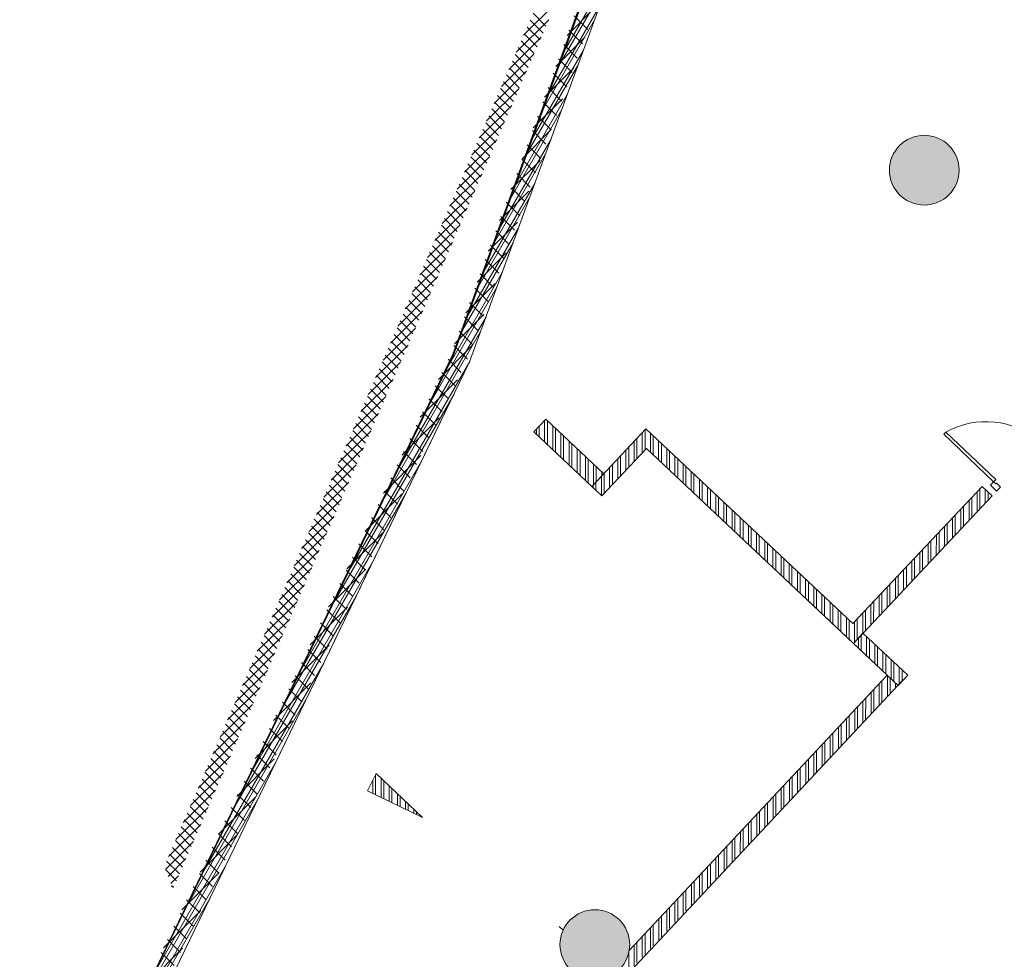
# Model space of a CAD drawing. Header units: millimetres. Extents: x 98667 to 994031, y -2704 to 533009.
# Tile 220 of 256: x 636880 to 648182, y 411168 to 421951. Entities that reach past the tile are written whole.
import ezdxf

# ---------------------------------------------------------------- set-up
doc = ezdxf.new("R2010")
doc.units = ezdxf.units.MM
for name, pattern in [('AP03000E0$0$HIDDEN', [9.525, 6.35, -3.175]), ('AP03000E0$0$HIDDENX2', [19.05, 12.7, -6.35]), ('sp00000g0$0$CENTER', [50.8, 31.75, -6.35, 6.35, -6.35])]:
    doc.linetypes.add(name, pattern=pattern)
doc.layers.add('0 COMMERCIAL RETAIL', color=7, linetype='Continuous', lineweight=0, true_color=0xff6bff)
doc.layers.add('0_LOUNGES', color=7, linetype='Continuous', true_color=0xfac800)
for name, color, linetype, lineweight in [('A-WALL-PATT', 5, 'Continuous', 15), ('AP03000E0$0$A-FLOR-EDGE', 1, 'AP03000E0$0$HIDDENX2', 15), ('AP03000E0$0$A-WALL-FNSH', 1, 'Continuous', 15)]:
    doc.layers.add(name, color=color, linetype=linetype, lineweight=lineweight)
for name, color, linetype in [('A-WALL-PATT-50', 5, 'Continuous'), ('EQUPIMENT', 161, 'Continuous'), ('EX DOORS', 1, 'Continuous'), ('EX WALLS', 20, 'Continuous'), ('EX-SHAD-253', 253, 'Continuous'), ('NEW PARTITION', 4, 'Continuous'), ('sp00000g0$0$S-GRID', 1, 'sp00000g0$0$CENTER')]:
    doc.layers.add(name, color=color, linetype=linetype)
doc.layers.add('AP03000E0$0$A-Slab Edge Guide', color=55, linetype='Continuous', lineweight=15, plot=False)

msp = doc.modelspace()

# ---------------------------------------------------------------- hatches: boundary and pattern name
at = {"layer": 'EX-SHAD-253', "lineweight": 0}
h = msp.add_hatch(color=251, dxfattribs=at)
edge = h.paths.add_edge_path()
edge.add_arc((647263, 420224), 400, 0, 360)
h = msp.add_hatch(color=251, dxfattribs=at)
edge = h.paths.add_edge_path()
edge.add_arc((647263, 420224), 400, 0, 360)
h = msp.add_hatch(color=251, dxfattribs=at)
edge = h.paths.add_edge_path()
edge.add_arc((643482, 411337), 400, 0, 360)

# ---------------------------------------------------------------- linework, layer by layer
at = {"layer": '0 COMMERCIAL RETAIL', "color": 251}
for p, q in [((642044, 418023, 0), (646123, 429182, 0)), ((641489, 416876, 0), (642044, 418023, 0)), ((636290, 406139, 0), (641489, 416876, 0))]:
    msp.add_line(p, q, dxfattribs=at)
at = {"layer": '0_LOUNGES', "color": 251, "extrusion": (-9.9569e-08, 8.03241e-09, 1)}
for p, q in [((641855, 418112, 0), (645974, 429402, 0)), ((634501, 402905, 0), (641855, 418112, 0))]:
    msp.add_line(p, q, dxfattribs=at)
msp.add_arc((459025, 494954, 0), 179716, 329.50357, 357.20966, dxfattribs=at)
at = {"layer": 'A-WALL-PATT', "color": 251, "lineweight": 0}
for p, q in [((642044, 418023, 0), (646123, 429182, 0)), ((642044, 418023, 0), (646123, 429182, 0)), ((634593, 402636, 0), (642044, 418023, 0)), ((634593, 402636, 0), (642044, 418023, 0))]:
    msp.add_line(p, q, dxfattribs=at)
at = {"layer": 'A-WALL-PATT', "color": 251, "linetype": 'Continuous', "lineweight": 20}
for p, q in [((643145, 421618, 0), (643725, 422621, 0)), ((643145, 421618, 0), (643725, 422621, 0)), ((643083, 421448, 0), (643663, 422451, 0)), ((643083, 421448, 0), (643663, 422451, 0)), ((642959, 421108, 0), (643538, 422111, 0)), ((642959, 421108, 0), (643538, 422111, 0)), ((642896, 420938, 0), (643476, 421941, 0)), ((642896, 420938, 0), (643476, 421941, 0)), ((642772, 420598, 0), (643352, 421601, 0)), ((642772, 420598, 0), (643352, 421601, 0)), ((642710, 420428, 0), (643290, 421431, 0)), ((642710, 420428, 0), (643290, 421431, 0)), ((642586, 420088, 0), (643165, 421091, 0)), ((642586, 420088, 0), (643165, 421091, 0)), ((642524, 419918, 0), (643103, 420921, 0)), ((642524, 419918, 0), (643103, 420921, 0)), ((642399, 419578, 0), (642979, 420581, 0)), ((642399, 419578, 0), (642979, 420581, 0)), ((642337, 419408, 0), (642917, 420411, 0)), ((642337, 419408, 0), (642917, 420411, 0)), ((642213, 419068, 0), (642792, 420071, 0)), ((642213, 419068, 0), (642792, 420071, 0)), ((642151, 418898, 0), (642730, 419901, 0)), ((642151, 418898, 0), (642730, 419901, 0)), ((642026, 418558, 0), (642606, 419561, 0)), ((642026, 418558, 0), (642606, 419561, 0)), ((641964, 418387, 0), (642544, 419391, 0)), ((641964, 418387, 0), (642544, 419391, 0)), ((641801, 417980, 0), (642420, 419051, 0)), ((641801, 417980, 0), (642420, 419051, 0)), ((641614, 417594, 0), (642357, 418881, 0)), ((641614, 417594, 0), (642357, 418881, 0)), ((641240, 416822, 0), (642233, 418541, 0)), ((641240, 416822, 0), (642233, 418541, 0)), ((641054, 416436, 0), (642171, 418371, 0)), ((641054, 416436, 0), (642171, 418371, 0)), ((640680, 415665, 0), (642047, 418030, 0)), ((640680, 415665, 0), (642047, 418030, 0)), ((640493, 415279, 0), (641866, 417655, 0)), ((640493, 415279, 0), (641866, 417655, 0)), ((640119, 414507, 0), (641492, 416883, 0)), ((640119, 414507, 0), (641492, 416883, 0)), ((639933, 414121, 0), (641305, 416497, 0)), ((639933, 414121, 0), (641305, 416497, 0)), ((639559, 413350, 0), (640931, 415725, 0)), ((639559, 413350, 0), (640931, 415725, 0)), ((639372, 412964, 0), (640745, 415340, 0)), ((639372, 412964, 0), (640745, 415340, 0)), ((638998, 412192, 0), (640371, 414568, 0)), ((638998, 412192, 0), (640371, 414568, 0)), ((638812, 411806, 0), (640184, 414182, 0)), ((638812, 411806, 0), (640184, 414182, 0)), ((638438, 411035, 0), (639810, 413410, 0)), ((638438, 411035, 0), (639810, 413410, 0)), ((638251, 410649, 0), (639624, 413025, 0)), ((638251, 410649, 0), (639624, 413025, 0)), ((637877, 409877, 0), (639250, 412253, 0)), ((637877, 409877, 0), (639250, 412253, 0)), ((637691, 409492, 0), (639063, 411867, 0)), ((637691, 409492, 0), (639063, 411867, 0))]:
    msp.add_line(p, q, dxfattribs=at)
at = {"layer": 'A-WALL-PATT', "color": 251, "linetype": 'Continuous'}
for p, q in [((643163, 421769), (643498, 422105)), ((643401, 421839), (643245, 421995)), ((643341, 421674), (643185, 421830)), ((643034, 421415), (643369, 421751)), ((643281, 421510), (643125, 421666)), ((643221, 421345), (643065, 421501)), ((642904, 421062), (643240, 421397)), ((643161, 421181), (643005, 421337)), ((643101, 421016), (642945, 421172)), ((642775, 420708), (643111, 421044)), ((643041, 420852), (642885, 421008)), ((642981, 420687), (642825, 420843)), ((642646, 420355), (642982, 420690)), ((642921, 420523), (642765, 420679)), ((642861, 420359), (642705, 420515)), ((642517, 420001), (642853, 420336)), ((642801, 420194), (642645, 420350)), ((642741, 420030), (642585, 420186)), ((642680, 419865), (642525, 420021)), ((642388, 419647), (642723, 419983)), ((642620, 419701), (642464, 419857)), ((642560, 419536), (642404, 419692)), ((642259, 419294), (642594, 419629)), ((642500, 419372), (642344, 419528)), ((642440, 419207), (642284, 419363)), ((642130, 418940), (642465, 419275)), ((642380, 419043), (642224, 419199)), ((642320, 418878), (642164, 419034)), ((642001, 418586), (642336, 418922)), ((642260, 418714), (642104, 418870)), ((642200, 418550), (642044, 418706)), ((641871, 418233), (642207, 418568)), ((642140, 418385), (641984, 418541)), ((642080, 418221), (641924, 418377)), ((641686, 417823), (642078, 418214)), ((642020, 418056), (641864, 418212)), ((641948, 417904), (641798, 418054)), ((641874, 417753), (641725, 417902)), ((641476, 417388), (641906, 417818)), ((641801, 417601), (641651, 417751)), ((641728, 417450), (641578, 417600)), ((641655, 417299), (641505, 417449)), ((641265, 416953), (641696, 417383)), ((641582, 417148), (641432, 417297)), ((641508, 416996), (641359, 417146)), ((641055, 416518), (641485, 416948)), ((641435, 416845), (641285, 416995)), ((641362, 416694), (641212, 416843)), ((641289, 416542), (641139, 416692)), ((640844, 416083), (641275, 416514)), ((641216, 416391), (641066, 416541)), ((641142, 416240), (640993, 416389)), ((641069, 416088), (640919, 416238)), ((640634, 415648), (641064, 416079)), ((640996, 415937), (640846, 416087)), ((640923, 415786), (640773, 415936)), ((640850, 415635), (640700, 415784)), ((640423, 415213), (640854, 415644)), ((640776, 415483), (640627, 415633)), ((640703, 415332), (640553, 415482)), ((640630, 415181), (640480, 415330)), ((640213, 414778), (640643, 415209)), ((640557, 415029), (640407, 415179)), ((640483, 414878), (640334, 415028)), ((640410, 414727), (640261, 414876)), ((640003, 414343), (640433, 414774)), ((640337, 414575), (640187, 414725)), ((640264, 414424), (640114, 414574)), ((639792, 413908), (640223, 414339)), ((640191, 414273), (640041, 414423)), ((640117, 414122), (639968, 414271)), ((640044, 413970), (639895, 414120)), ((639582, 413473), (640012, 413904)), ((639971, 413819), (639821, 413969)), ((639898, 413668), (639748, 413817)), ((639825, 413516), (639675, 413666)), ((639371, 413038), (639802, 413469)), ((639751, 413365), (639602, 413515)), ((639678, 413214), (639528, 413363)), ((639605, 413062), (639455, 413212)), ((640934, 413072, 0), (640934, 413223, 0)), ((640934, 413072, 0), (640934, 413223, 0)), ((640965, 413057, 0), (640965, 413287, 0)), ((640965, 413057, 0), (640965, 413287, 0)), ((641028, 413027, 0), (641028, 413247, 0)), ((641028, 413027, 0), (641028, 413247, 0)), ((641059, 413012, 0), (641059, 413217, 0)), ((641059, 413012, 0), (641059, 413217, 0)), ((641121, 412982, 0), (641121, 413159, 0)), ((641121, 412982, 0), (641121, 413159, 0)), ((641153, 412967, 0), (641153, 413129, 0)), ((641153, 412967, 0), (641153, 413129, 0)), ((639161, 412603), (639591, 413034)), ((639532, 412911), (639382, 413061)), ((641215, 412937, 0), (641215, 413070, 0)), ((641215, 412937, 0), (641215, 413070, 0)), ((641246, 412922, 0), (641246, 413041, 0)), ((641246, 412922, 0), (641246, 413041, 0)), ((641309, 412892, 0), (641309, 412982, 0)), ((641309, 412892, 0), (641309, 412982, 0)), ((639459, 412760), (639309, 412910)), ((641340, 412877, 0), (641340, 412953, 0)), ((641340, 412877, 0), (641340, 412953, 0)), ((641403, 412847, 0), (641403, 412894, 0)), ((641403, 412847, 0), (641403, 412894, 0)), ((639385, 412609), (639236, 412758)), ((641434, 412832, 0), (641434, 412865, 0)), ((641434, 412832, 0), (641434, 412865, 0)), ((641496, 412802, 0), (641496, 412806, 0)), ((641496, 412802, 0), (641496, 412806, 0)), ((638950, 412168), (639381, 412599)), ((639312, 412457), (639162, 412607)), ((639239, 412306), (639089, 412456)), ((639166, 412155), (639016, 412304)), ((638740, 411734), (639170, 412164)), ((639093, 412003), (638943, 412153)), ((639019, 411852), (638870, 412002)), ((638946, 411701), (638796, 411850)), ((638529, 411299), (638960, 411729)), ((638873, 411549), (638723, 411699)), ((638800, 411398), (638650, 411548)), ((638319, 410864), (638749, 411294)), ((638727, 411247), (638577, 411397)), ((638653, 411096), (638504, 411245))]:
    msp.add_line(p, q, dxfattribs=at)
at = {"layer": 'A-WALL-PATT', "color": 251, "linetype": 'Continuous', "lineweight": 0}
for p, q in [((642843, 417164, 3), (642843, 417287, 3)), ((642843, 417164, 3), (642843, 417287, 3)), ((642906, 417105, 3), (642906, 417353, 3)), ((642906, 417105, 3), (642906, 417353, 3)), ((642937, 417076, 3), (642937, 417350, 3)), ((642937, 417076, 3), (642937, 417350, 3)), ((642999, 417017, 3), (642999, 417291, 3)), ((642999, 417017, 3), (642999, 417291, 3)), ((642812, 417193, 3), (642812, 417253, 3)), ((642812, 417193, 3), (642812, 417253, 3)), ((643030, 416987, 3), (643031, 417262, 3)), ((643030, 416987, 3), (643031, 417262, 3)), ((643093, 416929, 3), (643093, 417203, 3)), ((643093, 416929, 3), (643093, 417203, 3)), ((643124, 416899, 3), (643124, 417174, 3)), ((643124, 416899, 3), (643124, 417174, 3)), ((644027, 416978, 0), (644027, 417211, 0)), ((644027, 416978, 0), (644027, 417211, 0)), ((644058, 417011, 0), (644058, 417244, 0)), ((644058, 417011, 0), (644058, 417244, 0)), ((644121, 416987, 0), (644121, 417205, 0)), ((644121, 416987, 0), (644121, 417205, 0)), ((644152, 416958, 0), (644152, 417176, 0)), ((644152, 416958, 0), (644152, 417176, 0)), ((643187, 416841, 3), (643187, 417115, 3)), ((643187, 416841, 3), (643187, 417115, 3)), ((643218, 416811, 3), (643218, 417086, 3)), ((643218, 416811, 3), (643218, 417086, 3)), ((643933, 416878, 0), (643933, 417111, 0)), ((643933, 416878, 0), (643933, 417111, 0)), ((643964, 416911, 0), (643964, 417144, 0)), ((643964, 416911, 0), (643964, 417144, 0)), ((644214, 416899, 0), (644214, 417117, 0)), ((644214, 416899, 0), (644214, 417117, 0)), ((644246, 416869, 0), (644246, 417088, 0)), ((644246, 416869, 0), (644246, 417088, 0)), ((643280, 416752, 3), (643280, 417027, 3)), ((643280, 416752, 3), (643280, 417027, 3)), ((643312, 416723, 3), (643312, 416997, 3)), ((643312, 416723, 3), (643312, 416997, 3)), ((643374, 416664, 3), (643374, 416939, 3)), ((643374, 416664, 3), (643374, 416939, 3)), ((643777, 416712, 0), (643777, 416945, 0)), ((643777, 416712, 0), (643777, 416945, 0)), ((643839, 416778, 0), (643839, 417012, 0)), ((643839, 416778, 0), (643839, 417012, 0)), ((643871, 416811, 0), (643871, 417045, 0)), ((643871, 416811, 0), (643871, 417045, 0)), ((644308, 416810, 0), (644308, 417029, 0)), ((644308, 416810, 0), (644308, 417029, 0)), ((644339, 416781, 0), (644339, 416999, 0)), ((644339, 416781, 0), (644339, 416999, 0)), ((644402, 416722, 0), (644402, 416941, 0)), ((644402, 416722, 0), (644402, 416941, 0)), ((643405, 416635, 3), (643405, 416909, 3)), ((643405, 416635, 3), (643405, 416909, 3)), ((643468, 416617, 3), (643468, 416851, 3)), ((643468, 416617, 3), (643468, 416851, 3)), ((643683, 416612, 0), (643683, 416846, 0)), ((643683, 416612, 0), (643683, 416846, 0)), ((643745, 416678, 0), (643746, 416912, 0)), ((643745, 416678, 0), (643746, 416912, 0)), ((644433, 416693, 0), (644433, 416911, 0)), ((644433, 416693, 0), (644433, 416911, 0)), ((644495, 416634, 0), (644496, 416853, 0)), ((644495, 416634, 0), (644496, 416853, 0)), ((644527, 416605, 0), (644527, 416823, 0)), ((644527, 416605, 0), (644527, 416823, 0)), ((643499, 416650, 3), (643499, 416821, 3)), ((643499, 416650, 3), (643499, 416821, 3)), ((643558, 416491, 0), (643558, 416713, 0)), ((643558, 416491, 0), (643558, 416713, 0)), ((643562, 416717, 3), (643562, 416762, 3)), ((643562, 416717, 3), (643562, 416762, 3)), ((643589, 416512, 0), (643589, 416746, 0)), ((643589, 416512, 0), (643589, 416746, 0)), ((643652, 416579, 0), (643652, 416812, 0)), ((643652, 416579, 0), (643652, 416812, 0)), ((644589, 416546, 0), (644589, 416764, 0)), ((644589, 416546, 0), (644589, 416764, 0)), ((644620, 416516, 0), (644620, 416735, 0)), ((644620, 416516, 0), (644620, 416735, 0)), ((643464, 416580, 0), (643464, 416613, 0)), ((643464, 416580, 0), (643464, 416613, 0)), ((643495, 416550, 0), (643495, 416646, 0)), ((643495, 416550, 0), (643495, 416646, 0)), ((644683, 416458, 0), (644683, 416676, 0)), ((644683, 416458, 0), (644683, 416676, 0)), ((644714, 416428, 0), (644714, 416647, 0)), ((644714, 416428, 0), (644714, 416647, 0)), ((644777, 416369, 0), (644777, 416588, 0)), ((644777, 416369, 0), (644777, 416588, 0)), ((644808, 416340, 0), (644808, 416559, 0)), ((644808, 416340, 0), (644808, 416559, 0)), ((644870, 416281, 0), (644870, 416500, 0)), ((644870, 416281, 0), (644870, 416500, 0)), ((647870, 416302, 0), (647870, 416535, 0)), ((647870, 416302, 0), (647870, 416535, 0)), ((647902, 416335, 0), (647902, 416568, 0)), ((647902, 416335, 0), (647902, 416568, 0)), ((647964, 416401, 0), (647964, 416560, 0)), ((647964, 416401, 0), (647964, 416560, 0)), ((647995, 416435, 0), (647995, 416530, 0)), ((647995, 416435, 0), (647995, 416530, 0)), ((644902, 416252, 0), (644902, 416471, 0)), ((644902, 416252, 0), (644902, 416471, 0)), ((644964, 416193, 0), (644964, 416412, 0)), ((644964, 416193, 0), (644964, 416412, 0)), ((644995, 416164, 0), (644995, 416382, 0)), ((644995, 416164, 0), (644995, 416382, 0)), ((647777, 416202, 0), (647777, 416435, 0)), ((647777, 416202, 0), (647777, 416435, 0)), ((647808, 416235, 0), (647808, 416469, 0)), ((647808, 416235, 0), (647808, 416469, 0)), ((645058, 416105, 0), (645058, 416324, 0)), ((645058, 416105, 0), (645058, 416324, 0)), ((645089, 416075, 0), (645089, 416294, 0)), ((645089, 416075, 0), (645089, 416294, 0)), ((647620, 416036, 0), (647620, 416269, 0)), ((647620, 416036, 0), (647620, 416269, 0)), ((647683, 416103, 0), (647683, 416336, 0)), ((647683, 416103, 0), (647683, 416336, 0)), ((647714, 416136, 0), (647714, 416369, 0)), ((647714, 416136, 0), (647714, 416369, 0)), ((645152, 416017, 0), (645152, 416235, 0)), ((645152, 416017, 0), (645152, 416235, 0)), ((645183, 415987, 0), (645183, 416206, 0)), ((645183, 415987, 0), (645183, 416206, 0)), ((645245, 415928, 0), (645245, 416147, 0)), ((645245, 415928, 0), (645245, 416147, 0)), ((647526, 415937, 0), (647527, 416170, 0)), ((647526, 415937, 0), (647527, 416170, 0)), ((647589, 416003, 0), (647589, 416236, 0)), ((647589, 416003, 0), (647589, 416236, 0)), ((645276, 415899, 0), (645277, 416118, 0)), ((645276, 415899, 0), (645277, 416118, 0)), ((645339, 415840, 0), (645339, 416059, 0)), ((645339, 415840, 0), (645339, 416059, 0)), ((647401, 415804, 0), (647402, 416037, 0)), ((647401, 415804, 0), (647402, 416037, 0)), ((647433, 415837, 0), (647433, 416070, 0)), ((647433, 415837, 0), (647433, 416070, 0)), ((647495, 415903, 0), (647495, 416137, 0)), ((647495, 415903, 0), (647495, 416137, 0)), ((645370, 415811, 0), (645370, 416030, 0)), ((645370, 415811, 0), (645370, 416030, 0)), ((645433, 415752, 0), (645433, 415971, 0)), ((645433, 415752, 0), (645433, 415971, 0)), ((645464, 415723, 0), (645464, 415942, 0)), ((645464, 415723, 0), (645464, 415942, 0)), ((647308, 415704, 0), (647308, 415937, 0)), ((647308, 415704, 0), (647308, 415937, 0)), ((647339, 415738, 0), (647339, 415971, 0)), ((647339, 415738, 0), (647339, 415971, 0)), ((645526, 415664, 0), (645526, 415883, 0)), ((645526, 415664, 0), (645526, 415883, 0)), ((645558, 415634, 0), (645558, 415853, 0)), ((645558, 415634, 0), (645558, 415853, 0)), ((647214, 415605, 0), (647214, 415838, 0)), ((647214, 415605, 0), (647214, 415838, 0)), ((647245, 415638, 0), (647245, 415871, 0)), ((647245, 415638, 0), (647245, 415871, 0)), ((645620, 415576, 0), (645620, 415795, 0)), ((645620, 415576, 0), (645620, 415795, 0)), ((645651, 415546, 0), (645651, 415765, 0)), ((645651, 415546, 0), (645651, 415765, 0)), ((645714, 415487, 0), (645714, 415707, 0)), ((645714, 415487, 0), (645714, 415707, 0)), ((647120, 415505, 0), (647120, 415738, 0)), ((647120, 415505, 0), (647120, 415738, 0)), ((647151, 415538, 0), (647151, 415772, 0)), ((647151, 415538, 0), (647151, 415772, 0)), ((645745, 415458, 0), (645745, 415677, 0)), ((645745, 415458, 0), (645745, 415677, 0)), ((645808, 415399, 0), (645808, 415618, 0)), ((645808, 415399, 0), (645808, 415618, 0)), ((645839, 415370, 0), (645839, 415589, 0)), ((645839, 415370, 0), (645839, 415589, 0)), ((647026, 415406, 0), (647026, 415639, 0)), ((647026, 415406, 0), (647026, 415639, 0)), ((647058, 415439, 0), (647058, 415672, 0)), ((647058, 415439, 0), (647058, 415672, 0)), ((645901, 415311, 0), (645901, 415530, 0)), ((645901, 415311, 0), (645901, 415530, 0)), ((645933, 415281, 0), (645933, 415501, 0)), ((645933, 415281, 0), (645933, 415501, 0)), ((646870, 415240, 0), (646870, 415473, 0)), ((646870, 415240, 0), (646870, 415473, 0)), ((646933, 415306, 0), (646933, 415539, 0)), ((646933, 415306, 0), (646933, 415539, 0)), ((646964, 415339, 0), (646964, 415572, 0)), ((646964, 415339, 0), (646964, 415572, 0)), ((645995, 415223, 0), (645995, 415442, 0)), ((645995, 415223, 0), (645995, 415442, 0)), ((646026, 415193, 0), (646026, 415413, 0)), ((646026, 415193, 0), (646026, 415413, 0)), ((646089, 415134, 0), (646089, 415354, 0)), ((646089, 415134, 0), (646089, 415354, 0)), ((646776, 415140, 0), (646776, 415373, 0)), ((646776, 415140, 0), (646776, 415373, 0)), ((646839, 415206, 0), (646839, 415440, 0)), ((646839, 415206, 0), (646839, 415440, 0)), ((646120, 415105, 0), (646120, 415325, 0)), ((646120, 415105, 0), (646120, 415325, 0)), ((646182, 415046, 0), (646183, 415266, 0)), ((646182, 415046, 0), (646183, 415266, 0)), ((646682, 415040, 0), (646683, 415274, 0)), ((646682, 415040, 0), (646683, 415274, 0)), ((646745, 415107, 0), (646745, 415340, 0)), ((646745, 415107, 0), (646745, 415340, 0)), ((646214, 415017, 0), (646214, 415236, 0)), ((646214, 415017, 0), (646214, 415236, 0)), ((646276, 414958, 0), (646276, 415178, 0)), ((646276, 414958, 0), (646276, 415178, 0)), ((646307, 414929, 0), (646307, 415148, 0)), ((646307, 414929, 0), (646307, 415148, 0)), ((646557, 414908, 0), (646557, 415141, 0)), ((646557, 414908, 0), (646557, 415141, 0)), ((646589, 414941, 0), (646589, 415174, 0)), ((646589, 414941, 0), (646589, 415174, 0)), ((646651, 415007, 0), (646651, 415240, 0)), ((646651, 415007, 0), (646651, 415240, 0)), ((646370, 414870, 0), (646370, 415089, 0)), ((646370, 414870, 0), (646370, 415089, 0)), ((646401, 414840, 0), (646401, 415060, 0)), ((646401, 414840, 0), (646401, 415060, 0)), ((646464, 414808, 0), (646464, 415041, 0)), ((646464, 414808, 0), (646464, 415041, 0)), ((646495, 414841, 0), (646495, 415074, 0)), ((646495, 414841, 0), (646495, 415074, 0)), ((646508, 414740, 0), (646508, 414855, 0)), ((646508, 414740, 0), (646508, 414855, 0)), ((646539, 414711, 0), (646539, 414889, 0)), ((646539, 414711, 0), (646539, 414889, 0)), ((646602, 414652, 0), (646602, 414871, 0)), ((646602, 414652, 0), (646602, 414871, 0)), ((646633, 414622, 0), (646633, 414842, 0)), ((646633, 414622, 0), (646633, 414842, 0)), ((646696, 414563, 0), (646696, 414783, 0)), ((646696, 414563, 0), (646696, 414783, 0)), ((646727, 414534, 0), (646727, 414754, 0)), ((646727, 414534, 0), (646727, 414754, 0)), ((646789, 414475, 0), (646789, 414696, 0)), ((646789, 414475, 0), (646789, 414696, 0)), ((646821, 414446, 0), (646821, 414666, 0)), ((646821, 414446, 0), (646821, 414666, 0)), ((646883, 414387, 0), (646883, 414608, 0)), ((646883, 414387, 0), (646883, 414608, 0)), ((646914, 414357, 0), (646914, 414579, 0)), ((646914, 414357, 0), (646914, 414579, 0)), ((646977, 414326, 0), (646977, 414520, 0)), ((646977, 414326, 0), (646977, 414520, 0)), ((647008, 414359, 0), (647008, 414491, 0)), ((647008, 414359, 0), (647008, 414491, 0)), ((646778, 414115, 0), (646778, 414365, 0)), ((646778, 414115, 0), (646778, 414365, 0)), ((646841, 414181, 0), (646841, 414429, 0)), ((646841, 414181, 0), (646841, 414429, 0)), ((646872, 414214, 0), (646872, 414399, 0)), ((646872, 414214, 0), (646872, 414399, 0)), ((646934, 414281, 0), (646934, 414339, 0)), ((646934, 414281, 0), (646934, 414339, 0)), ((647071, 414425, 0), (647071, 414432, 0)), ((647071, 414425, 0), (647071, 414432, 0)), ((646653, 413982, 0), (646653, 414232, 0)), ((646653, 413982, 0), (646653, 414232, 0)), ((646684, 414015, 0), (646684, 414265, 0)), ((646684, 414015, 0), (646684, 414265, 0)), ((646747, 414081, 0), (646747, 414332, 0)), ((646747, 414081, 0), (646747, 414332, 0)), ((646559, 413882, 0), (646559, 414132, 0)), ((646559, 413882, 0), (646559, 414132, 0)), ((646590, 413915, 0), (646591, 414165, 0)), ((646590, 413915, 0), (646591, 414165, 0)), ((646465, 413783, 0), (646465, 414031, 0)), ((646465, 413783, 0), (646465, 414031, 0)), ((646497, 413816, 0), (646497, 414065, 0)), ((646497, 413816, 0), (646497, 414065, 0)), ((646372, 413683, 0), (646372, 413931, 0)), ((646372, 413683, 0), (646372, 413931, 0)), ((646403, 413716, 0), (646403, 413965, 0)), ((646403, 413716, 0), (646403, 413965, 0)), ((646278, 413583, 0), (646278, 413831, 0)), ((646278, 413583, 0), (646278, 413831, 0)), ((646309, 413616, 0), (646309, 413865, 0)), ((646309, 413616, 0), (646309, 413865, 0)), ((646122, 413417, 0), (646122, 413665, 0)), ((646122, 413417, 0), (646122, 413665, 0)), ((646184, 413484, 0), (646184, 413731, 0)), ((646184, 413484, 0), (646184, 413731, 0)), ((646215, 413517, 0), (646215, 413765, 0)), ((646215, 413517, 0), (646215, 413765, 0)), ((646028, 413318, 0), (646028, 413564, 0)), ((646028, 413318, 0), (646028, 413564, 0)), ((646090, 413384, 0), (646090, 413631, 0)), ((646090, 413384, 0), (646090, 413631, 0)), ((645934, 413218, 0), (645934, 413464, 0)), ((645934, 413218, 0), (645934, 413464, 0)), ((645996, 413284, 0), (645997, 413531, 0)), ((645996, 413284, 0), (645997, 413531, 0)), ((645809, 413085, 0), (645809, 413331, 0)), ((645809, 413085, 0), (645809, 413331, 0)), ((645840, 413118, 0), (645840, 413364, 0)), ((645840, 413118, 0), (645840, 413364, 0)), ((645903, 413185, 0), (645903, 413431, 0)), ((645903, 413185, 0), (645903, 413431, 0)), ((645715, 412985, 0), (645715, 413231, 0)), ((645715, 412985, 0), (645715, 413231, 0)), ((645746, 413019, 0), (645746, 413264, 0)), ((645746, 413019, 0), (645746, 413264, 0)), ((645621, 412886, 0), (645621, 413131, 0)), ((645621, 412886, 0), (645621, 413131, 0)), ((645653, 412919, 0), (645653, 413164, 0)), ((645653, 412919, 0), (645653, 413164, 0)), ((645528, 412786, 0), (645528, 413031, 0)), ((645528, 412786, 0), (645528, 413031, 0)), ((645559, 412819, 0), (645559, 413064, 0)), ((645559, 412819, 0), (645559, 413064, 0)), ((645434, 412687, 0), (645434, 412931, 0)), ((645434, 412687, 0), (645434, 412931, 0)), ((645465, 412720, 0), (645465, 412964, 0)), ((645465, 412720, 0), (645465, 412964, 0)), ((645278, 412520, 0), (645278, 412764, 0)), ((645278, 412520, 0), (645278, 412764, 0)), ((645340, 412587, 0), (645340, 412831, 0)), ((645340, 412587, 0), (645340, 412831, 0)), ((645371, 412620, 0), (645371, 412864, 0)), ((645371, 412620, 0), (645371, 412864, 0)), ((645184, 412421, 0), (645184, 412664, 0)), ((645184, 412421, 0), (645184, 412664, 0)), ((645246, 412487, 0), (645246, 412731, 0)), ((645246, 412487, 0), (645246, 412731, 0)), ((645059, 412288, 0), (645059, 412530, 0)), ((645059, 412288, 0), (645059, 412530, 0)), ((645090, 412321, 0), (645090, 412564, 0)), ((645090, 412321, 0), (645090, 412564, 0)), ((645152, 412388, 0), (645153, 412630, 0)), ((645152, 412388, 0), (645153, 412630, 0)), ((644965, 412188, 0), (644965, 412430, 0)), ((644965, 412188, 0), (644965, 412430, 0)), ((644996, 412222, 0), (644996, 412464, 0)), ((644996, 412222, 0), (644996, 412464, 0)), ((644871, 412089, 0), (644871, 412330, 0)), ((644871, 412089, 0), (644871, 412330, 0)), ((644902, 412122, 0), (644902, 412364, 0)), ((644902, 412122, 0), (644902, 412364, 0)), ((644777, 411989, 0), (644777, 412230, 0)), ((644777, 411989, 0), (644777, 412230, 0)), ((644809, 412022, 0), (644809, 412264, 0)), ((644809, 412022, 0), (644809, 412264, 0)), ((644684, 411889, 0), (644684, 412130, 0)), ((644684, 411889, 0), (644684, 412130, 0)), ((644715, 411923, 0), (644715, 412163, 0)), ((644715, 411923, 0), (644715, 412163, 0)), ((644527, 411723, 0), (644527, 411963, 0)), ((644527, 411723, 0), (644527, 411963, 0)), ((644590, 411790, 0), (644590, 412030, 0)), ((644590, 411790, 0), (644590, 412030, 0)), ((644621, 411823, 0), (644621, 412063, 0)), ((644621, 411823, 0), (644621, 412063, 0)), ((644433, 411624, 0), (644434, 411863, 0)), ((644433, 411624, 0), (644434, 411863, 0)), ((644496, 411690, 0), (644496, 411930, 0)), ((644496, 411690, 0), (644496, 411930, 0)), ((644340, 411524, 0), (644340, 411763, 0)), ((644340, 411524, 0), (644340, 411763, 0)), ((644402, 411591, 0), (644402, 411830, 0)), ((644402, 411591, 0), (644402, 411830, 0)), ((644215, 411391, 0), (644215, 411630, 0)), ((644215, 411391, 0), (644215, 411630, 0)), ((644246, 411425, 0), (644246, 411663, 0)), ((644246, 411425, 0), (644246, 411663, 0)), ((644308, 411491, 0), (644309, 411730, 0)), ((644308, 411491, 0), (644309, 411730, 0)), ((644121, 411292, 0), (644121, 411530, 0)), ((644121, 411292, 0), (644121, 411530, 0)), ((644152, 411325, 0), (644152, 411563, 0)), ((644152, 411325, 0), (644152, 411563, 0)), ((644027, 411192, 0), (644027, 411430, 0)), ((644027, 411192, 0), (644027, 411430, 0)), ((644058, 411225, 0), (644058, 411463, 0)), ((644058, 411225, 0), (644058, 411463, 0)), ((643933, 411092, 0), (643933, 411330, 0)), ((643933, 411092, 0), (643933, 411330, 0)), ((643965, 411126, 0), (643965, 411363, 0)), ((643965, 411126, 0), (643965, 411363, 0)), ((643871, 411026, 0), (643871, 411245, 0)), ((643871, 411026, 0), (643871, 411245, 0))]:
    msp.add_line(p, q, dxfattribs=at)
at = {"layer": 'A-WALL-PATT-50', "color": 251, "linetype": 'Continuous'}
for p, q in [((642664, 421774), (643037, 422145)), ((642921, 421875), (642773, 422024)), ((642580, 421577), (642952, 421948)), ((642887, 421796), (642739, 421945)), ((642853, 421718), (642705, 421867)), ((642495, 421381), (642867, 421752)), ((642785, 421561), (642637, 421710)), ((642819, 421640), (642671, 421788)), ((642751, 421483), (642603, 421632)), ((642410, 421185), (642782, 421555)), ((642683, 421326), (642535, 421475)), ((642717, 421404), (642569, 421553)), ((642325, 420988), (642697, 421359)), ((642649, 421247), (642501, 421396)), ((642581, 421090), (642433, 421239)), ((642615, 421169), (642467, 421318)), ((642240, 420792), (642612, 421162)), ((642547, 421012), (642399, 421161)), ((642513, 420934), (642365, 421082)), ((642155, 420595), (642528, 420966)), ((642446, 420777), (642298, 420926)), ((642480, 420855), (642331, 421004)), ((642412, 420698), (642264, 420847)), ((642070, 420399), (642443, 420770)), ((642344, 420541), (642196, 420690)), ((642378, 420620), (642230, 420769)), ((641985, 420203), (642358, 420573)), ((642310, 420463), (642162, 420612)), ((642242, 420306), (642094, 420455)), ((642276, 420384), (642128, 420533)), ((642051, 420156), (642273, 420377)), ((642208, 420228), (642060, 420376)), ((642057, 420155), (641992, 420219)), ((642174, 420149), (642026, 420298)), ((641815, 419810), (642140, 420133)), ((641900, 420006), (642051, 420156)), ((642106, 419992), (641958, 420141)), ((642140, 420071), (642057, 420155)), ((642140, 420133), (642188, 420180)), ((642072, 419914), (641924, 420063)), ((641730, 419613), (642103, 419984)), ((642005, 419757), (641857, 419906)), ((642038, 419835), (641890, 419984)), ((641645, 419417), (642018, 419787)), ((641971, 419678), (641823, 419827)), ((641903, 419522), (641755, 419670)), ((641937, 419600), (641789, 419749)), ((641560, 419221), (641933, 419591)), ((641869, 419443), (641721, 419592)), ((641801, 419286), (641653, 419435)), ((641835, 419365), (641687, 419513)), ((641475, 419024), (641848, 419395)), ((641767, 419208), (641619, 419356)), ((641390, 418828), (641763, 419198)), ((641699, 419051), (641551, 419200)), ((641733, 419129), (641585, 419278)), ((641665, 418972), (641517, 419121)), ((641305, 418631), (641678, 419002)), ((641631, 418894), (641483, 419043)), ((641563, 418737), (641416, 418886)), ((641597, 418815), (641449, 418964)), ((641221, 418435), (641593, 418805)), ((641530, 418659), (641382, 418807)), ((641462, 418502), (641314, 418650)), ((641496, 418580), (641348, 418729)), ((641136, 418238), (641508, 418609)), ((641428, 418423), (641280, 418572)), ((641051, 418042), (641423, 418412)), ((641360, 418266), (641212, 418415)), ((641394, 418345), (641246, 418494)), ((641326, 418188), (641178, 418337)), ((640966, 417846), (641338, 418216)), ((641258, 418031), (641110, 418180)), ((641292, 418109), (641144, 418258)), ((641224, 417953), (641076, 418101)), ((640881, 417649), (641253, 418019)), ((641190, 417874), (641042, 418023)), ((641122, 417717), (640975, 417866)), ((641156, 417796), (641008, 417944)), ((640796, 417453), (641168, 417823)), ((641088, 417639), (640941, 417787)), ((640711, 417256), (641083, 417627)), ((641021, 417482), (640873, 417631)), ((641055, 417560), (640907, 417709)), ((640987, 417403), (640839, 417552)), ((640626, 417060), (640998, 417430)), ((640919, 417247), (640771, 417395)), ((640953, 417325), (640805, 417474)), ((640885, 417168), (640737, 417317)), ((640541, 416864), (640913, 417234)), ((640851, 417090), (640703, 417238)), ((640783, 416933), (640635, 417081)), ((640817, 417011), (640669, 417160)), ((640456, 416667), (640828, 417037)), ((640749, 416854), (640601, 417003)), ((640371, 416471), (640743, 416841)), ((640681, 416697), (640533, 416846)), ((640715, 416776), (640567, 416924)), ((640647, 416619), (640500, 416768)), ((640286, 416274), (640658, 416644)), ((640579, 416462), (640432, 416611)), ((640613, 416541), (640466, 416689)), ((640546, 416384), (640398, 416532)), ((640201, 416078), (640573, 416448)), ((640478, 416227), (640330, 416375)), ((640512, 416305), (640364, 416454)), ((640444, 416148), (640296, 416297)), ((640116, 415882), (640488, 416251)), ((640410, 416070), (640262, 416218)), ((640031, 415685), (640403, 416055)), ((640342, 415913), (640194, 416062)), ((640376, 415991), (640228, 416140)), ((640308, 415834), (640160, 415983)), ((639947, 415489), (640318, 415859)), ((640240, 415678), (640092, 415826)), ((640274, 415756), (640126, 415905)), ((640206, 415599), (640059, 415748)), ((639862, 415292), (640234, 415662)), ((640138, 415442), (639991, 415591)), ((640172, 415521), (640025, 415669)), ((640104, 415364), (639957, 415512)), ((639777, 415096), (640149, 415466)), ((640037, 415207), (639889, 415355)), ((640071, 415285), (639923, 415434)), ((639692, 414899), (640064, 415269)), ((640003, 415128), (639855, 415277)), ((639969, 415050), (639821, 415199)), ((639607, 414703), (639979, 415073)), ((639901, 414893), (639753, 415042)), ((639935, 414972), (639787, 415120)), ((639867, 414815), (639719, 414963)), ((639522, 414507), (639894, 414876)), ((639799, 414658), (639651, 414806)), ((639833, 414736), (639685, 414885)), ((639437, 414310), (639809, 414680)), ((639765, 414579), (639618, 414728)), ((639697, 414422), (639550, 414571)), ((639731, 414501), (639584, 414649)), ((639352, 414114), (639724, 414484)), ((639663, 414344), (639516, 414492)), ((639629, 414266), (639482, 414414)), ((639267, 413917), (639639, 414287)), ((639562, 414109), (639414, 414257)), ((639596, 414187), (639448, 414336)), ((639528, 414030), (639380, 414179)), ((639182, 413721), (639554, 414091)), ((639460, 413873), (639312, 414022)), ((639494, 413952), (639346, 414100)), ((639097, 413525), (639469, 413894)), ((639426, 413795), (639278, 413943)), ((639358, 413638), (639210, 413786)), ((639392, 413716), (639244, 413865)), ((639012, 413328), (639384, 413698)), ((639324, 413560), (639176, 413708)), ((639256, 413403), (639109, 413551)), ((639290, 413481), (639143, 413630)), ((638927, 413132), (639299, 413501)), ((639222, 413324), (639075, 413473)), ((639188, 413246), (639041, 413394)), ((638842, 412935), (639214, 413305)), ((639121, 413089), (638973, 413237)), ((639154, 413167), (639007, 413316)), ((638757, 412739), (639129, 413108)), ((639087, 413010), (638939, 413159)), ((639019, 412853), (638871, 413002)), ((639053, 412932), (638905, 413080)), ((638673, 412543), (639044, 412912)), ((638985, 412775), (638837, 412923)), ((638917, 412618), (638769, 412767)), ((638951, 412697), (638803, 412845)), ((638588, 412346), (638959, 412716)), ((638883, 412540), (638735, 412688)), ((638815, 412383), (638668, 412531)), ((638849, 412461), (638702, 412610)), ((638554, 412200), (638874, 412519)), ((638781, 412304), (638634, 412453)), ((638584, 412119), (638789, 412323)), ((638747, 412226), (638600, 412374)), ((638679, 412069), (638556, 412193)), ((638713, 412147), (638566, 412296)), ((638614, 412037), (638704, 412126)), ((638646, 411991), (638623, 412013))]:
    msp.add_line(p, q, dxfattribs=at)
at = {"layer": 'AP03000E0$0$A-FLOR-EDGE', "color": 251, "linetype": 'AP03000E0$0$HIDDEN'}
msp.add_arc((459073, 495000), 179716, 311, 11.47253, dxfattribs=at)
at = {"layer": 'AP03000E0$0$A-Slab Edge Guide', "color": 251, "linetype": 'AP03000E0$0$HIDDEN'}
msp.add_arc((459073, 495000), 180466, 311, 11.42421, dxfattribs=at)
at = {"layer": 'AP03000E0$0$A-WALL-FNSH', "color": 251, "linetype": 'AP03000E0$0$HIDDEN'}
for radius, end in [(179861, 11.46315), (179866, 11.46283)]:
    msp.add_arc((459073, 495000), radius, 311, end, dxfattribs=at)
at = {"layer": 'EQUPIMENT', "color": 251}
msp.add_line((645909, 415303, 0), (646838, 414429, 0), dxfattribs=at)
at = {"layer": 'EQUPIMENT', "color": 251, "ltscale": 6}
msp.add_line((643117, 411501, 0), (643072, 411543, 0), dxfattribs=at)
msp.add_line((643117, 411501, 0), (643072, 411543, 0), dxfattribs=at)
at = {"layer": 'EX DOORS', "color": 251, "lineweight": 0, "extrusion": (2.25817e-06, 2.36781e-06, 1)}
for p, q in [((647488, 417194, 0), (647512, 417219, 0)), ((647488, 417194, 0), (647512, 417219, 0)), ((648060, 416649, 0), (647488, 417194, 0)), ((648060, 416649, 0), (647488, 417194, 0)), ((647512, 417219, 0), (648084, 416674, 0)), ((647512, 417219, 0), (648084, 416674, 0)), ((648060, 416649, 0), (648022, 416609, 0)), ((648060, 416649, 0), (648022, 416609, 0)), ((648022, 416609, 0), (648094, 416540, 0)), ((648022, 416609, 0), (648094, 416540, 0)), ((648084, 416674, 0), (648060, 416649, 0)), ((648084, 416674, 0), (648060, 416649, 0)), ((648085, 416624, 0), (648060, 416649, 0)), ((648085, 416624, 0), (648060, 416649, 0)), ((648092, 416632, 0), (648085, 416624, 0)), ((648092, 416632, 0), (648085, 416624, 0)), ((648139, 416587, 0), (648092, 416632, 0)), ((648139, 416587, 0), (648092, 416632, 0)), ((648094, 416540, 0), (648139, 416587, 0)), ((648094, 416540, 0), (648139, 416587, 0))]:
    msp.add_line(p, q, dxfattribs=at)
msp.add_arc((647972, 416388, 3), 950, 49.3988, 118.9836, dxfattribs=at)
msp.add_arc((647972, 416388, 3), 950, 49.3988, 118.9836, dxfattribs=at)
at = {"layer": 'EX WALLS', "color": 251, "lineweight": 20}
for p, q in [((641859, 418101, 0), (645910, 429182, 0)), ((641859, 418101, 0), (645910, 429182, 0)), ((634501, 402905, 0), (641859, 418101, 0)), ((634501, 402905, 0), (641859, 418101, 0))]:
    msp.add_line(p, q, dxfattribs=at)
at = {"layer": 'EX WALLS', "color": 251, "lineweight": 0}
for p, q in [((642044, 418023, 0), (646123, 429182, 0)), ((642044, 418023, 0), (646123, 429182, 0)), ((634593, 402636, 0), (642044, 418023, 0)), ((634593, 402636, 0), (642044, 418023, 0)), ((642782, 417221, 2), (642919, 417367, 2)), ((642782, 417221, 2), (642919, 417367, 2)), ((642919, 417367, 2), (643585, 416741, 2)), ((642919, 417367, 2), (643585, 416741, 2)), ((643447, 416595, 2), (642782, 417221, 2)), ((643447, 416595, 2), (642782, 417221, 2)), ((644068, 417255, 0), (643447, 416595, 2)), ((644068, 417255, 0), (643447, 416595, 2)), ((646444, 415020, 0), (644068, 417255, 0)), ((646444, 415020, 0), (644068, 417255, 0)), ((644075, 417029, -4), (643564, 416486, 0)), ((644075, 417029, -4), (643564, 416486, 0)), ((644075, 417029, 0), (646450, 414794, 0)), ((644075, 417029, 0), (646450, 414794, 0)), ((643585, 416741, 2), (643447, 416595, 2)), ((643585, 416741, 2), (643447, 416595, 2)), ((643564, 416486, 0), (643447, 416595, 0)), ((643564, 416486, 0), (643447, 416595, 0)), ((647927, 416595, 0), (646444, 415020, 0)), ((647927, 416595, 0), (646444, 415020, 0)), ((646450, 414794, 0), (648043, 416485, 0)), ((646450, 414794, 0), (648043, 416485, 0)), ((648043, 416485, 0), (647927, 416595, 0)), ((648043, 416485, 0), (647927, 416595, 0)), ((646451, 414794, 0), (646560, 414911, 0)), ((646451, 414794, 0), (646560, 414911, 0)), ((646560, 414911, 0), (647074, 414429, 0)), ((646560, 414911, 0), (647074, 414429, 0)), ((646963, 414311, 0), (646451, 414794, 0)), ((646963, 414311, 0), (646451, 414794, 0)), ((643628, 410752, 0), (647015, 414366, 0)), ((643628, 410752, 0), (647015, 414366, 0)), ((643876, 411268, 0), (646838, 414429, 0)), ((647074, 414429, 0), (646963, 414311, 0)), ((647074, 414429, 0), (646963, 414311, 0)), ((640972, 413300, 0), (640874, 413101, 0)), ((640972, 413300, 0), (640874, 413101, 0)), ((641505, 412797, 0), (640972, 413300, 0)), ((641505, 412797, 0), (640972, 413300, 0)), ((640874, 413101, 0), (641505, 412797, 0)), ((640874, 413101, 0), (641505, 412797, 0))]:
    msp.add_line(p, q, dxfattribs=at)
for centre in [(647263, 420224, 0), (647263, 420224, 0), (643482, 411337, 0)]:
    msp.add_circle(centre, 400, dxfattribs=at)
at = {"layer": 'NEW PARTITION', "color": 251, "lineweight": 0}
msp.add_line((647584, 419984, 0), (647583, 419985, 0), dxfattribs=at)
msp.add_line((647584, 419984, 0), (647583, 419985, 0), dxfattribs=at)
at = {"layer": 'sp00000g0$0$S-GRID', "color": 251}
msp.add_arc((459073, 495000), 180466, 310.99999, 11.42421, dxfattribs=at)

doc.saveas('drawing.dxf')
